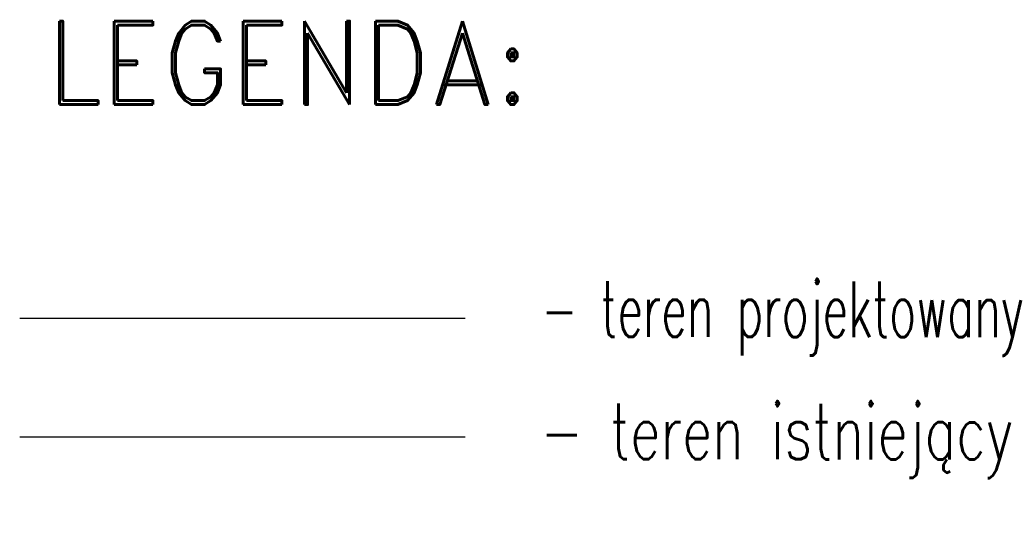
# Model space of a CAD drawing. Extents: x 7537626 to 7538805, y 5722894 to 5725486.
# Tile 1 of 90: x 7537626 to 7537644, y 5722894 to 5722903. Entities that reach past the tile are written whole.
import ezdxf
from ezdxf.enums import TextEntityAlignment as Align

# ---------------------------------------------------------------- set-up
doc = ezdxf.new("R2010")
doc.units = 0
for name, color, linetype in [('C-DROGI-PROFILE', 7, 'Continuous'), ('C-DROGI-PRZEKROJE', 7, 'Continuous'), ('C-POPRZECZKA-przekrój', 2, 'Continuous'), ('Niw-teren', 74, 'Continuous'), ('PAP-TABELKA', 1, 'Continuous')]:
    doc.layers.add(name, color=color, linetype=linetype)
doc.styles.add('DIMTEXT', font='simplex.shx', dxfattribs={"width": 0.7})
doc.styles.add('PL2', font='romand.shx')

msp = doc.modelspace()

# ---------------------------------------------------------------- linework, layer by layer
at = {"layer": 'C-DROGI-PRZEKROJE', "color": 106, "linetype": 'Continuous', "lineweight": 25, "true_color": 0x007a1f}
msp.add_lwpolyline([(7537626.13, 5722895.449), (7537634.129, 5722895.449)], dxfattribs=at)
at = {"layer": 'C-POPRZECZKA-przekrój', "color": 2, "linetype": 'Continuous', "lineweight": -3}
msp.add_lwpolyline([(7537626.13, 5722897.584), (7537634.129, 5722897.584)], dxfattribs=at)

# ---------------------------------------------------------------- texts
at = {"layer": 'C-DROGI-PROFILE', "color": 2, "linetype": 'Continuous', "lineweight": -3, "insert": (7537634.99, 5722897.581), "char_height": 1, "attachment_point": 4, "rotation": 359.9571, "style": 'DIMTEXT'}
msp.add_mtext('\\A1; - teren projektowany', dxfattribs=at)
at = {"layer": 'Niw-teren', "color": 2, "linetype": 'Continuous', "lineweight": -3, "insert": (7537634.99, 5722895.383), "char_height": 1, "attachment_point": 4, "rotation": 359.9571, "style": 'DIMTEXT'}
msp.add_mtext('\\A1; - teren istniejący', dxfattribs=at)
at = {"layer": 'PAP-TABELKA', "color": 2, "style": 'PL2', "width": 0.9}
msp.add_text('LEGENDA:', height=1.5, dxfattribs=at).set_placement((7537630.952, 5722902.168), align=Align.MIDDLE_CENTER)

doc.saveas('drawing.dxf')
